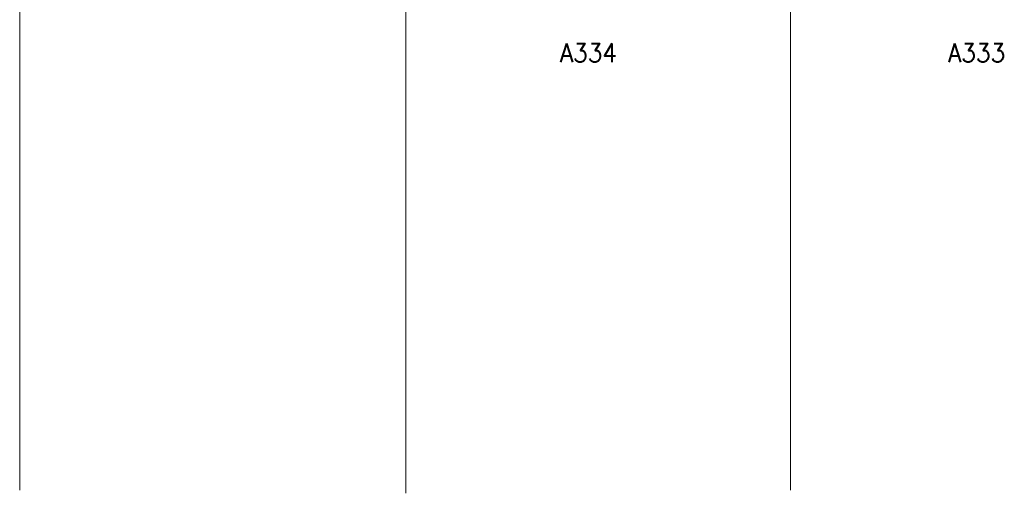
# Model space of a CAD drawing. Header units: metres. Extents: x -119 to 0, y 0 to 84.
# Tile 3 of 53: x -104.56 to -94.35, y 35.32 to 40.23. Entities that reach past the tile are written whole.
import ezdxf
from ezdxf.enums import TextEntityAlignment as Align

# ---------------------------------------------------------------- set-up
doc = ezdxf.new("R2010")
doc.units = ezdxf.units.M
doc.header["$MEASUREMENT"] = 0
doc.layers.add('Level 1', color=1, linetype='Continuous', lineweight=0)
doc.styles.add('Style-STANDARD', font='STANDARD.shx')

msp = doc.modelspace()

# ---------------------------------------------------------------- linework, layer by layer
at = {"layer": 'Level 1', "color": 11, "linetype": 'Continuous', "lineweight": 0}
for p, q in [((-104.555, 62.078), (-104.555, 35.354)), ((-100.551, 62.078), (-100.551, 35.323)), ((-96.563, 62.078), (-96.563, 35.354))]:
    msp.add_line(p, q, dxfattribs=at)

# ---------------------------------------------------------------- texts
at = {"layer": 'Level 1', "color": 1, "linetype": 'Continuous', "lineweight": 0, "style": 'Style-STANDARD'}
for s, p in [('A334', (-98.658, 39.791)), ('A333', (-94.634, 39.791))]:
    msp.add_text(s, height=0.1949, dxfattribs=at).set_placement(p, align=Align.CENTER)

doc.saveas('drawing.dxf')
